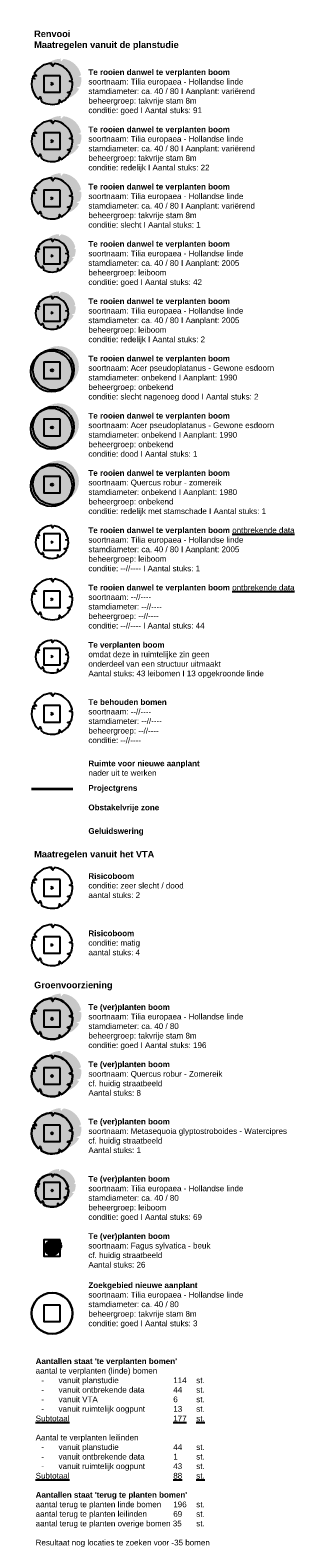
# Model space of a CAD drawing. Header units: metres. Extents: x 169758 to 173903, y 405444 to 407160.
# Tile 1 of 13: x 171258 to 171290, y 405444 to 405628. Entities that reach past the tile are written whole.
import ezdxf

# ---------------------------------------------------------------- set-up
doc = ezdxf.new("R2010")
doc.units = ezdxf.units.M
doc.header["$MEASUREMENT"] = 0
for name, color, linetype in [('BRO ALG G legenda', 7, 'Continuous'), ('BRO ALG G Risicobomen matig', 7, 'Continuous'), ('BRO ALG G Risicobomen zeer slecht tot dood', 7, 'Continuous'), ('BRO ALG G te rooien danwel te verplanten boom (ontbrekende data)', 7, 'Continuous')]:
    doc.layers.add(name, color=color, linetype=linetype)
doc.layers.add('BRO ALG G N terug te planten boom', color=3, linetype='Continuous', lineweight=30)
doc.layers.add('BRO ALG G zoeklocatie nieuwe aanplant', color=30, linetype='Continuous', lineweight=30)
for name, color, linetype, true_color in [('BRO ALG G te behouden bomen cat.6', 7, 'Continuous', 0x139b48), ('BRO ALG G te rooien danwel te verplanten boom (ontbrekende structuur)', 7, 'Continuous', 0xed1f24), ('BRO ALG G te rooien danwel te verplanten boom cat.1', 7, 'Continuous', 0xed1f24), ('BRO ALG G te rooien danwel te verplanten boom cat.1.2', 7, 'Continuous', 0xf27172), ('BRO ALG G te rooien danwel te verplanten boom cat.1.3', 7, 'Continuous', 0x991b1e), ('BRO ALG G te rooien danwel te verplanten boom cat.2', 7, 'Continuous', 0xed1f24), ('BRO ALG G te rooien danwel te verplanten boom cat.2.2', 7, 'Continuous', 0xf27172), ('BRO ALG G te rooien danwel te verplanten boom cat.3', 7, 'Continuous', 0xed1f24), ('BRO ALG G te rooien danwel te verplanten boom cat.3.2', 7, 'Continuous', 0xf27172), ('BRO ALG G te rooien danwel te verplanten boom cat.4', 7, 'Continuous', 0x991b1e)]:
    doc.layers.add(name, color=color, linetype=linetype, true_color=true_color)
doc.layers.add('N-WE-KG-PROJECTGRENS-G', color=10, linetype='KG-OG', lineweight=35, plot=False)
doc.styles.get("Standard").update_dxf_attribs({"font": 'arial.ttf'})
doc.linetypes.add('KG-OG', pattern='A,5.5,-1.5,[2,NLCS.SHX,S=0.5,R=0,X=0,Y=0],-1.5', length=8.5)

# ---------------------------------------------------------------- blocks, each defined once
blk = doc.blocks.new('leiboom')
blk.add_lwpolyline([(1.87, -0.72, 0.113539), (1.99, 0.17), (1.7, 0.26), (1.87, 0.3), (1.95, 0.44, 0.311933), (0.27, 1.98), (0.08, 1.83), (0.06, 1.72), (-0.04, 1.87), (-0.01, 2, 0.261462), (-1.71, 1.03), (-1.53, 0.79), (-1.66, 0.76), (-1.82, 0.82, 0.012054), (-1.86, 0.73), (-1.74, 0.55), (-1.66, 0.48), (-1.93, 0.52, 0.284439), (-1.33, -1.49), (-1.22, -1.43), (-1.16, -1.27), (-1.06, -1.55), (-1.03, -1.71, 0.230282), (0.71, -1.87), (0.72, -1.56), (0.88, -1.8, 0.158791), (1.77, -0.94), (1.5, -0.84)], format="xyb", close=True)
for points in [[(0.12, -0.12), (-0.12, 0.12)], [(-0.12, -0.12), (0.12, 0.12)]]:
    blk.add_lwpolyline(points)
blk = doc.blocks.new('boom')
blk.add_lwpolyline([(2.33, -0.9, 0.113539), (2.49, 0.21), (2.13, 0.33), (2.34, 0.38), (2.44, 0.55, 0.311933), (0.34, 2.48), (0.11, 2.29), (0.08, 2.15), (-0.05, 2.34), (-0.01, 2.5, 0.261462), (-2.14, 1.29), (-1.91, 0.99), (-2.08, 0.95), (-2.28, 1.02, 0.012054), (-2.33, 0.91), (-2.18, 0.69), (-2.08, 0.61), (-2.41, 0.66, 0.284439), (-1.66, -1.87), (-1.53, -1.79), (-1.45, -1.59), (-1.32, -1.93), (-1.29, -2.14, 0.230282), (0.89, -2.34), (0.9, -1.96), (1.09, -2.25, 0.158791), (2.21, -1.17), (1.88, -1.05)], format="xyb", close=True)
for points in [[(0.15, -0.15), (-0.15, 0.15)], [(-0.15, -0.15), (0.15, 0.15)]]:
    blk.add_lwpolyline(points)
blk = doc.blocks.new('boom1')
at = {"true_color": 0xed1f24, "transparency": 33554508}
h = blk.add_hatch(color=240, dxfattribs=at)
h.dxf.hatch_style = 1
h.paths.add_polyline_path([(2.13, 0.33), (2.34, 0.38), (2.44, 0.55, 0.311933), (0.34, 2.48), (0.11, 2.29), (0.08, 2.15), (-0.05, 2.34), (-0.01, 2.5, 0.261462), (-2.14, 1.29), (-1.91, 0.99), (-2.08, 0.95), (-2.28, 1.02, 0.012054), (-2.33, 0.91), (-2.18, 0.69), (-2.08, 0.61), (-2.41, 0.66, 0.284439), (-1.66, -1.87), (-1.53, -1.79), (-1.45, -1.59), (-1.32, -1.93), (-1.29, -2.14, 0.230282), (0.89, -2.34), (0.9, -1.96), (1.09, -2.25, 0.158791), (2.21, -1.17), (1.88, -1.05), (2.33, -0.9, 0.113539), (2.49, 0.21)])
at = {"true_color": 0x939598, "transparency": 33554508}
h = blk.add_hatch(color=252, dxfattribs=at)
h.dxf.hatch_style = 1
h.paths.add_polyline_path([(3.22, 0.9), (3.43, 0.95), (3.53, 1.13, 0.311933), (1.43, 3.05), (1.2, 2.86), (1.17, 2.72), (1.03, 2.91), (1.08, 3.07, 0.261462), (-1.05, 1.87), (-0.82, 1.57), (-0.99, 1.52), (-1.19, 1.6, 0.012054), (-1.24, 1.49), (-1.09, 1.26), (-0.99, 1.18), (-1.32, 1.23, 0.284439), (-0.57, -1.29), (-0.44, -1.22), (-0.36, -1.02), (-0.23, -1.36), (-0.2, -1.57, 0.230282), (1.98, -1.76), (1.99, -1.38), (2.18, -1.67, 0.158791), (3.3, -0.6), (2.97, -0.47), (3.42, -0.32, 0.113539), (3.58, 0.79)])
at = {"color": 240, "true_color": 0xed1f24}
blk.add_lwpolyline([(2.33, -0.9, 0.113539), (2.49, 0.21), (2.13, 0.33), (2.34, 0.38), (2.44, 0.55, 0.311933), (0.34, 2.48), (0.11, 2.29), (0.08, 2.15), (-0.05, 2.34), (-0.01, 2.5, 0.261462), (-2.14, 1.29), (-1.91, 0.99), (-2.08, 0.95), (-2.28, 1.02, 0.012054), (-2.33, 0.91), (-2.18, 0.69), (-2.08, 0.61), (-2.41, 0.66, 0.284439), (-1.66, -1.87), (-1.53, -1.79), (-1.45, -1.59), (-1.32, -1.93), (-1.29, -2.14, 0.230282), (0.89, -2.34), (0.9, -1.96), (1.09, -2.25, 0.158791), (2.21, -1.17), (1.88, -1.05)], format="xyb", close=True, dxfattribs=at)
for points in [[(0.15, -0.15), (-0.15, 0.15)], [(-0.15, -0.15), (0.15, 0.15)]]:
    blk.add_lwpolyline(points, dxfattribs=at)
blk = doc.blocks.new('boom2')
at = {"true_color": 0xf27172, "transparency": 33554508}
h = blk.add_hatch(color=11, dxfattribs=at)
h.dxf.hatch_style = 1
h.paths.add_polyline_path([(0.9, -1.96), (1.09, -2.25, 0.158791), (2.21, -1.17), (1.88, -1.05), (2.33, -0.9, 0.113539), (2.49, 0.21), (2.13, 0.33), (2.34, 0.38), (2.44, 0.55, 0.311933), (0.34, 2.48), (0.11, 2.29), (0.08, 2.15), (-0.05, 2.34), (-0.01, 2.5, 0.261462), (-2.14, 1.29), (-1.91, 0.99), (-2.08, 0.95), (-2.28, 1.02, 0.012054), (-2.33, 0.91), (-2.18, 0.69), (-2.08, 0.61), (-2.41, 0.66, 0.284439), (-1.66, -1.87), (-1.53, -1.79), (-1.45, -1.59), (-1.32, -1.93), (-1.29, -2.14, 0.230282), (0.89, -2.34)])
at = {"true_color": 0x939598, "transparency": 33554508}
h = blk.add_hatch(color=252, dxfattribs=at)
h.dxf.hatch_style = 1
h.paths.add_polyline_path([(3.22, 0.9), (3.43, 0.95), (3.53, 1.13, 0.311933), (1.43, 3.05), (1.2, 2.86), (1.17, 2.72), (1.03, 2.91), (1.08, 3.07, 0.261462), (-1.05, 1.87), (-0.82, 1.57), (-0.99, 1.52), (-1.19, 1.6, 0.012054), (-1.24, 1.49), (-1.09, 1.26), (-0.99, 1.18), (-1.32, 1.23, 0.284439), (-0.57, -1.29), (-0.44, -1.22), (-0.36, -1.02), (-0.23, -1.36), (-0.2, -1.57, 0.230282), (1.98, -1.76), (1.99, -1.38), (2.18, -1.67, 0.158791), (3.3, -0.6), (2.97, -0.47), (3.42, -0.32, 0.113539), (3.58, 0.79)])
at = {"color": 11, "true_color": 0xf27172}
blk.add_lwpolyline([(2.33, -0.9, 0.113539), (2.49, 0.21), (2.13, 0.33), (2.34, 0.38), (2.44, 0.55, 0.311933), (0.34, 2.48), (0.11, 2.29), (0.08, 2.15), (-0.05, 2.34), (-0.01, 2.5, 0.261462), (-2.14, 1.29), (-1.91, 0.99), (-2.08, 0.95), (-2.28, 1.02, 0.012054), (-2.33, 0.91), (-2.18, 0.69), (-2.08, 0.61), (-2.41, 0.66, 0.284439), (-1.66, -1.87), (-1.53, -1.79), (-1.45, -1.59), (-1.32, -1.93), (-1.29, -2.14, 0.230282), (0.89, -2.34), (0.9, -1.96), (1.09, -2.25, 0.158791), (2.21, -1.17), (1.88, -1.05)], format="xyb", close=True, dxfattribs=at)
for points in [[(0.15, -0.15), (-0.15, 0.15)], [(-0.15, -0.15), (0.15, 0.15)]]:
    blk.add_lwpolyline(points, dxfattribs=at)
blk = doc.blocks.new('boom3')
at = {"true_color": 0x991b1e, "transparency": 33554508}
h = blk.add_hatch(color=244, dxfattribs=at)
h.dxf.hatch_style = 1
h.paths.add_polyline_path([(-1.91, 0.99), (-2.08, 0.95), (-2.28, 1.02, 0.012054), (-2.33, 0.91), (-2.18, 0.69), (-2.08, 0.61), (-2.41, 0.66, 0.284439), (-1.66, -1.87), (-1.53, -1.79), (-1.45, -1.59), (-1.32, -1.93), (-1.29, -2.14, 0.230282), (0.89, -2.34), (0.9, -1.96), (1.09, -2.25, 0.158791), (2.21, -1.17), (1.88, -1.05), (2.33, -0.9, 0.113539), (2.49, 0.21), (2.13, 0.33), (2.34, 0.38), (2.44, 0.55, 0.311933), (0.34, 2.48), (0.11, 2.29), (0.08, 2.15), (-0.05, 2.34), (-0.01, 2.5, 0.261462), (-2.14, 1.29)])
at = {"true_color": 0x939598, "transparency": 33554508}
h = blk.add_hatch(color=252, dxfattribs=at)
h.dxf.hatch_style = 1
h.paths.add_polyline_path([(3.22, 0.9), (3.43, 0.95), (3.53, 1.13, 0.311933), (1.43, 3.05), (1.2, 2.86), (1.17, 2.72), (1.03, 2.91), (1.08, 3.07, 0.261462), (-1.05, 1.87), (-0.82, 1.57), (-0.99, 1.52), (-1.19, 1.6, 0.012054), (-1.24, 1.49), (-1.09, 1.26), (-0.99, 1.18), (-1.32, 1.23, 0.284439), (-0.57, -1.29), (-0.44, -1.22), (-0.36, -1.02), (-0.23, -1.36), (-0.2, -1.57, 0.230282), (1.98, -1.76), (1.99, -1.38), (2.18, -1.67, 0.158791), (3.3, -0.6), (2.97, -0.47), (3.42, -0.32, 0.113539), (3.58, 0.79)])
at = {"color": 244, "true_color": 0x991b1e}
blk.add_lwpolyline([(2.33, -0.9, 0.113539), (2.49, 0.21), (2.13, 0.33), (2.34, 0.38), (2.44, 0.55, 0.311933), (0.34, 2.48), (0.11, 2.29), (0.08, 2.15), (-0.05, 2.34), (-0.01, 2.5, 0.261462), (-2.14, 1.29), (-1.91, 0.99), (-2.08, 0.95), (-2.28, 1.02, 0.012054), (-2.33, 0.91), (-2.18, 0.69), (-2.08, 0.61), (-2.41, 0.66, 0.284439), (-1.66, -1.87), (-1.53, -1.79), (-1.45, -1.59), (-1.32, -1.93), (-1.29, -2.14, 0.230282), (0.89, -2.34), (0.9, -1.96), (1.09, -2.25, 0.158791), (2.21, -1.17), (1.88, -1.05)], format="xyb", close=True, dxfattribs=at)
for points in [[(0.15, -0.15), (-0.15, 0.15)], [(-0.15, -0.15), (0.15, 0.15)]]:
    blk.add_lwpolyline(points, dxfattribs=at)
blk = doc.blocks.new('leiboom1')
at = {"true_color": 0xed1f24, "transparency": 33554508}
h = blk.add_hatch(color=240, dxfattribs=at)
h.dxf.hatch_style = 1
h.paths.add_polyline_path([(1.87, -0.72), (1.5, -0.84), (1.77, -0.94, -0.158791), (0.88, -1.8), (0.72, -1.56), (0.71, -1.87, -0.230282), (-1.03, -1.71), (-1.06, -1.55), (-1.16, -1.27), (-1.22, -1.43), (-1.33, -1.49, -0.284439), (-1.93, 0.52), (-1.66, 0.48), (-1.74, 0.55), (-1.86, 0.73, -0.012054), (-1.82, 0.82), (-1.66, 0.76), (-1.53, 0.79), (-1.71, 1.03, -0.261462), (-0.01, 2), (-0.04, 1.87), (0.06, 1.72), (0.08, 1.83), (0.27, 1.98, -0.311933), (1.95, 0.44), (1.83, 0.22), (1.99, 0.17, -0.113539)])
at = {"true_color": 0x636466, "transparency": 33554508}
h = blk.add_hatch(color=251, dxfattribs=at)
h.dxf.hatch_style = 1
h.paths.add_polyline_path([(2.75, -0.09), (2.39, -0.21), (2.65, -0.31, -0.158791), (1.76, -1.17), (1.6, -0.93), (1.59, -1.24, -0.230282), (-0.15, -1.08), (-0.18, -0.91), (-0.28, -0.64), (-0.34, -0.8), (-0.45, -0.86, -0.284439), (-1.05, 1.16), (-0.78, 1.12), (-0.86, 1.18), (-0.98, 1.36, -0.012054), (-0.94, 1.45), (-0.78, 1.39), (-0.65, 1.43), (-0.83, 1.67, -0.261462), (0.87, 2.63), (0.84, 2.5), (0.94, 2.35), (0.97, 2.46), (1.15, 2.61, -0.311933), (2.83, 1.08), (2.71, 0.85), (2.87, 0.8, -0.113539)])
at = {"color": 240, "true_color": 0xed1f24}
blk.add_lwpolyline([(1.87, -0.72, 0.113539), (1.99, 0.17), (1.7, 0.26), (1.87, 0.3), (1.95, 0.44, 0.311933), (0.27, 1.98), (0.08, 1.83), (0.06, 1.72), (-0.04, 1.87), (-0.01, 2, 0.261462), (-1.71, 1.03), (-1.53, 0.79), (-1.66, 0.76), (-1.82, 0.82, 0.012054), (-1.86, 0.73), (-1.74, 0.55), (-1.66, 0.48), (-1.93, 0.52, 0.284439), (-1.33, -1.49), (-1.22, -1.43), (-1.16, -1.27), (-1.06, -1.55), (-1.03, -1.71, 0.230282), (0.71, -1.87), (0.72, -1.56), (0.88, -1.8, 0.158791), (1.77, -0.94), (1.5, -0.84)], format="xyb", close=True, dxfattribs=at)
for points in [[(0.12, -0.12), (-0.12, 0.12)], [(-0.12, -0.12), (0.12, 0.12)]]:
    blk.add_lwpolyline(points, dxfattribs=at)
blk = doc.blocks.new('leiboom2')
at = {"true_color": 0xf27172, "transparency": 33554508}
h = blk.add_hatch(color=11, dxfattribs=at)
h.dxf.hatch_style = 1
h.paths.add_polyline_path([(1.99, 0.17), (1.7, 0.26), (1.87, 0.3), (1.95, 0.44, 0.311933), (0.27, 1.98), (0.08, 1.83), (0.06, 1.72), (-0.04, 1.87), (-0.01, 2, 0.261462), (-1.71, 1.03), (-1.53, 0.79), (-1.66, 0.76), (-1.82, 0.82, 0.012054), (-1.86, 0.73), (-1.74, 0.55), (-1.66, 0.48), (-1.93, 0.52, 0.284439), (-1.33, -1.49), (-1.22, -1.43), (-1.16, -1.27), (-1.06, -1.55), (-1.03, -1.71, 0.230282), (0.71, -1.87), (0.72, -1.56), (0.88, -1.8, 0.158791), (1.77, -0.94), (1.5, -0.84), (1.87, -0.72, 0.113539)])
at = {"true_color": 0x939598, "transparency": 33554508}
h = blk.add_hatch(color=252, dxfattribs=at)
h.dxf.hatch_style = 1
h.paths.add_polyline_path([(2.75, -0.09), (2.39, -0.21), (2.65, -0.31, -0.158791), (1.76, -1.17), (1.6, -0.94), (1.59, -1.24, -0.230282), (-0.15, -1.09), (-0.18, -0.92), (-0.28, -0.65), (-0.34, -0.81), (-0.45, -0.87, -0.284439), (-1.05, 1.15), (-0.78, 1.11), (-0.86, 1.18), (-0.98, 1.36, -0.012054), (-0.94, 1.45), (-0.78, 1.38), (-0.65, 1.42), (-0.83, 1.66, -0.261462), (0.87, 2.63), (0.84, 2.5), (0.94, 2.34), (0.97, 2.46), (1.16, 2.61, -0.311933), (2.83, 1.07), (2.71, 0.85), (2.87, 0.8, -0.113539)])
at = {"color": 11, "true_color": 0xf27172}
blk.add_lwpolyline([(1.87, -0.72, 0.113539), (1.99, 0.17), (1.7, 0.26), (1.87, 0.3), (1.95, 0.44, 0.311933), (0.27, 1.98), (0.08, 1.83), (0.06, 1.72), (-0.04, 1.87), (-0.01, 2, 0.261462), (-1.71, 1.03), (-1.53, 0.79), (-1.66, 0.76), (-1.82, 0.82, 0.012054), (-1.86, 0.73), (-1.74, 0.55), (-1.66, 0.48), (-1.93, 0.52, 0.284439), (-1.33, -1.49), (-1.22, -1.43), (-1.16, -1.27), (-1.06, -1.55), (-1.03, -1.71, 0.230282), (0.71, -1.87), (0.72, -1.56), (0.88, -1.8, 0.158791), (1.77, -0.94), (1.5, -0.84)], format="xyb", close=True, dxfattribs=at)
for points in [[(0.12, -0.12), (-0.12, 0.12)], [(-0.12, -0.12), (0.12, 0.12)]]:
    blk.add_lwpolyline(points, dxfattribs=at)
blk = doc.blocks.new('boom4')
at = {"lineweight": 30, "true_color": 0xed1f24, "transparency": 33554508}
h = blk.add_hatch(color=240, dxfattribs=at)
h.dxf.hatch_style = 1
h.paths.add_polyline_path([(-2.56, -0.15, 1), (2.46, -0.15, 1)])
at = {"lineweight": 30, "true_color": 0x939598, "transparency": 33554508}
h = blk.add_hatch(color=252, dxfattribs=at)
h.dxf.hatch_style = 1
h.paths.add_polyline_path([(-1.74, 0.44, 1), (3.28, 0.44, 1)])
at = {"color": 240, "linetype": 'ByBlock', "true_color": 0xed1f24}
for centre, radius in [((-0.07, -0.15), 2.51), ((0.17, 0.06), 2.5), ((0, 0), 0.14)]:
    blk.add_circle(centre, radius, dxfattribs=at)
blk = doc.blocks.new('boom5')
at = {"lineweight": 30, "true_color": 0xf27172, "transparency": 33554508}
h = blk.add_hatch(color=11, dxfattribs=at)
h.dxf.hatch_style = 1
h.paths.add_polyline_path([(-2.56, -0.15, 1), (2.46, -0.15, 1)])
at = {"lineweight": 30, "true_color": 0x939598, "transparency": 33554508}
h = blk.add_hatch(color=252, dxfattribs=at)
h.dxf.hatch_style = 1
h.paths.add_polyline_path([(-1.74, 0.44, 1), (3.28, 0.44, 1)])
at = {"color": 11, "linetype": 'ByBlock', "true_color": 0xf27172}
for centre, radius in [((-0.07, -0.15), 2.51), ((0.17, 0.06), 2.5), ((0, 0), 0.14)]:
    blk.add_circle(centre, radius, dxfattribs=at)
blk = doc.blocks.new('boom6')
at = {"lineweight": 30, "true_color": 0x991b1e, "transparency": 33554508}
h = blk.add_hatch(color=244, dxfattribs=at)
h.dxf.hatch_style = 1
h.paths.add_polyline_path([(2.46, -0.15, 1), (-2.56, -0.15, 1)])
at = {"lineweight": 30, "true_color": 0x939598, "transparency": 33554508}
h = blk.add_hatch(color=252, dxfattribs=at)
h.dxf.hatch_style = 1
h.paths.add_polyline_path([(-1.74, 0.44, 1), (3.28, 0.44, 1)])
at = {"color": 244, "linetype": 'ByBlock', "true_color": 0x991b1e}
for centre, radius in [((-0.07, -0.15), 2.51), ((0.17, 0.06), 2.5), ((0, 0), 0.14)]:
    blk.add_circle(centre, radius, dxfattribs=at)
blk = doc.blocks.new('risicoboom')
at = {"color": 219, "true_color": 0x642165}
blk.add_lwpolyline([(2.33, -0.9, 0.113539), (2.49, 0.21), (2.13, 0.33), (2.34, 0.38), (2.44, 0.55, 0.311933), (0.34, 2.48), (0.11, 2.29), (0.08, 2.15), (-0.05, 2.34), (-0.01, 2.5, 0.261462), (-2.14, 1.29), (-1.91, 0.99), (-2.08, 0.95), (-2.28, 1.02, 0.012054), (-2.33, 0.91), (-2.18, 0.69), (-2.08, 0.61), (-2.41, 0.66, 0.284439), (-1.66, -1.87), (-1.53, -1.79), (-1.45, -1.59), (-1.32, -1.93), (-1.29, -2.14, 0.230282), (0.89, -2.34), (0.9, -1.96), (1.09, -2.25, 0.158791), (2.21, -1.17), (1.88, -1.05)], format="xyb", close=True, dxfattribs=at)
for points in [[(0.15, -0.15), (-0.15, 0.15)], [(-0.15, -0.15), (0.15, 0.15)]]:
    blk.add_lwpolyline(points, dxfattribs=at)
blk = doc.blocks.new('risicoboom 1')
at = {"color": 215, "true_color": 0xa953a0}
blk.add_lwpolyline([(2.33, -0.9, 0.113539), (2.49, 0.21), (2.13, 0.33), (2.34, 0.38), (2.44, 0.55, 0.311933), (0.34, 2.48), (0.11, 2.29), (0.08, 2.15), (-0.05, 2.34), (-0.01, 2.5, 0.261462), (-2.14, 1.29), (-1.91, 0.99), (-2.08, 0.95), (-2.28, 1.02, 0.012054), (-2.33, 0.91), (-2.18, 0.69), (-2.08, 0.61), (-2.41, 0.66, 0.284439), (-1.66, -1.87), (-1.53, -1.79), (-1.45, -1.59), (-1.32, -1.93), (-1.29, -2.14, 0.230282), (0.89, -2.34), (0.9, -1.96), (1.09, -2.25, 0.158791), (2.21, -1.17), (1.88, -1.05)], format="xyb", close=True, dxfattribs=at)
for points in [[(0.15, -0.15), (-0.15, 0.15)], [(-0.15, -0.15), (0.15, 0.15)]]:
    blk.add_lwpolyline(points, dxfattribs=at)
blk = doc.blocks.new('boom nieuw1')
at = {"true_color": 0x139b48, "transparency": 33554508}
h = blk.add_hatch(color=114, dxfattribs=at)
h.dxf.hatch_style = 1
h.paths.add_polyline_path([(2.13, 0.33), (2.34, 0.38), (2.44, 0.55, 0.311933), (0.34, 2.48), (0.11, 2.29), (0.08, 2.15), (-0.05, 2.34), (-0.01, 2.5, 0.261462), (-2.14, 1.29), (-1.91, 0.99), (-2.08, 0.95), (-2.28, 1.02, 0.012054), (-2.33, 0.91), (-2.18, 0.69), (-2.08, 0.61), (-2.41, 0.66, 0.284439), (-1.66, -1.87), (-1.53, -1.79), (-1.45, -1.59), (-1.32, -1.93), (-1.29, -2.14, 0.230282), (0.89, -2.34), (0.9, -1.96), (1.09, -2.25, 0.158791), (2.21, -1.17), (1.88, -1.05), (2.33, -0.9, 0.113539), (2.49, 0.21)])
at = {"true_color": 0x939598, "transparency": 33554508}
h = blk.add_hatch(color=252, dxfattribs=at)
h.dxf.hatch_style = 1
h.paths.add_polyline_path([(3.22, 0.9), (3.43, 0.95), (3.53, 1.13, 0.311933), (1.43, 3.05), (1.2, 2.86), (1.17, 2.72), (1.03, 2.91), (1.08, 3.07, 0.261462), (-1.05, 1.87), (-0.82, 1.57), (-0.99, 1.52), (-1.19, 1.6, 0.012054), (-1.24, 1.49), (-1.09, 1.26), (-0.99, 1.18), (-1.32, 1.23, 0.284439), (-0.57, -1.29), (-0.44, -1.22), (-0.36, -1.02), (-0.23, -1.36), (-0.2, -1.57, 0.230282), (1.98, -1.76), (1.99, -1.38), (2.18, -1.67, 0.158791), (3.3, -0.6), (2.97, -0.47), (3.42, -0.32, 0.113539), (3.58, 0.79)])
at = {"color": 114, "lineweight": 30, "true_color": 0x139b48}
blk.add_lwpolyline([(2.33, -0.9, 0.113539), (2.49, 0.21), (2.13, 0.33), (2.34, 0.38), (2.44, 0.55, 0.311933), (0.34, 2.48), (0.11, 2.29), (0.08, 2.15), (-0.05, 2.34), (-0.01, 2.5, 0.261462), (-2.14, 1.29), (-1.91, 0.99), (-2.08, 0.95), (-2.28, 1.02, 0.012054), (-2.33, 0.91), (-2.18, 0.69), (-2.08, 0.61), (-2.41, 0.66, 0.284439), (-1.66, -1.87), (-1.53, -1.79), (-1.45, -1.59), (-1.32, -1.93), (-1.29, -2.14, 0.230282), (0.89, -2.34), (0.9, -1.96), (1.09, -2.25, 0.158791), (2.21, -1.17), (1.88, -1.05)], format="xyb", close=True, dxfattribs=at)
for points in [[(0.15, -0.15), (-0.15, 0.15)], [(-0.15, -0.15), (0.15, 0.15)]]:
    blk.add_lwpolyline(points, dxfattribs=at)
blk = doc.blocks.new('boom nieuw2')
at = {"true_color": 0x139b48, "transparency": 33554508}
h = blk.add_hatch(color=114, dxfattribs=at)
h.dxf.hatch_style = 1
h.paths.add_polyline_path([(1.99, 0.17), (1.7, 0.26), (1.87, 0.3), (1.95, 0.44, 0.311933), (0.27, 1.98), (0.08, 1.83), (0.06, 1.72), (-0.04, 1.87), (-0.01, 2, 0.261462), (-1.71, 1.03), (-1.53, 0.79), (-1.66, 0.76), (-1.82, 0.82, 0.012054), (-1.86, 0.73), (-1.74, 0.55), (-1.66, 0.48), (-1.93, 0.52, 0.284439), (-1.33, -1.49), (-1.22, -1.43), (-1.16, -1.27), (-1.06, -1.55), (-1.03, -1.71, 0.230282), (0.71, -1.87), (0.72, -1.56), (0.88, -1.8, 0.158791), (1.77, -0.94), (1.5, -0.84), (1.87, -0.72, 0.113539)])
at = {"true_color": 0x939598, "transparency": 33554508}
h = blk.add_hatch(color=252, dxfattribs=at)
h.dxf.hatch_style = 1
h.paths.add_polyline_path([(2.75, -0.09), (2.39, -0.21), (2.65, -0.31, -0.158791), (1.76, -1.17), (1.6, -0.94), (1.59, -1.24, -0.230282), (-0.15, -1.09), (-0.18, -0.92), (-0.28, -0.65), (-0.34, -0.81), (-0.45, -0.87, -0.284439), (-1.05, 1.15), (-0.78, 1.11), (-0.86, 1.18), (-0.98, 1.36, -0.012054), (-0.94, 1.45), (-0.78, 1.38), (-0.65, 1.42), (-0.83, 1.66, -0.261462), (0.87, 2.63), (0.84, 2.5), (0.94, 2.34), (0.97, 2.46), (1.16, 2.61, -0.311933), (2.83, 1.07), (2.71, 0.85), (2.87, 0.8, -0.113539)])
at = {"color": 114, "lineweight": 30, "true_color": 0x139b48}
blk.add_lwpolyline([(1.87, -0.72, 0.113539), (1.99, 0.17), (1.7, 0.26), (1.87, 0.3), (1.95, 0.44, 0.311933), (0.27, 1.98), (0.08, 1.83), (0.06, 1.72), (-0.04, 1.87), (-0.01, 2, 0.261462), (-1.71, 1.03), (-1.53, 0.79), (-1.66, 0.76), (-1.82, 0.82, 0.012054), (-1.86, 0.73), (-1.74, 0.55), (-1.66, 0.48), (-1.93, 0.52, 0.284439), (-1.33, -1.49), (-1.22, -1.43), (-1.16, -1.27), (-1.06, -1.55), (-1.03, -1.71, 0.230282), (0.71, -1.87), (0.72, -1.56), (0.88, -1.8, 0.158791), (1.77, -0.94), (1.5, -0.84)], format="xyb", close=True, dxfattribs=at)
for points in [[(0.12, -0.12), (-0.12, 0.12)], [(-0.12, -0.12), (0.12, 0.12)]]:
    blk.add_lwpolyline(points, dxfattribs=at)
blk = doc.blocks.new('boom nieuw3')
at = {"true_color": 0x136734, "transparency": 33554508}
h = blk.add_hatch(color=116, dxfattribs=at)
h.dxf.hatch_style = 1
h.paths.add_polyline_path([(0.87, 0.07), (0.75, 0.11), (0.82, 0.13), (0.85, 0.19, 0.311933), (0.12, 0.87), (0.04, 0.8), (0.03, 0.75), (-0.02, 0.82), (0, 0.88, 0.261462), (-0.75, 0.45), (-0.67, 0.35), (-0.73, 0.33), (-0.8, 0.36, 0.012054), (-0.82, 0.32), (-0.76, 0.24), (-0.73, 0.21), (-0.85, 0.23, 0.284439), (-0.58, -0.65), (-0.54, -0.63), (-0.51, -0.56), (-0.46, -0.68), (-0.45, -0.75, 0.230282), (0.31, -0.82), (0.31, -0.69), (0.38, -0.79, 0.158791), (0.77, -0.41), (0.66, -0.37), (0.82, -0.31, 0.113539)])
at = {"true_color": 0x939598, "transparency": 33554508}
h = blk.add_hatch(color=252, dxfattribs=at)
h.dxf.hatch_style = 1
h.paths.add_polyline_path([(1.2, -0.04), (1.05, -0.09), (1.16, -0.14, -0.158791), (0.77, -0.51), (0.7, -0.41), (0.7, -0.54, -0.230282), (-0.07, -0.48), (-0.08, -0.4), (-0.12, -0.28), (-0.15, -0.35), (-0.2, -0.38, -0.284439), (-0.46, 0.5), (-0.34, 0.49), (-0.38, 0.52), (-0.43, 0.59, -0.012054), (-0.41, 0.63), (-0.34, 0.61), (-0.28, 0.62), (-0.36, 0.73, -0.261462), (0.38, 1.15), (0.37, 1.09), (0.41, 1.03), (0.42, 1.08), (0.51, 1.14, -0.311933), (1.24, 0.47), (1.19, 0.37), (1.26, 0.35, -0.113539)])
at = {"color": 116, "lineweight": 30, "true_color": 0x136734}
blk.add_lwpolyline([(0.82, -0.31, 0.113539), (0.87, 0.07), (0.75, 0.11), (0.82, 0.13), (0.85, 0.19, 0.311933), (0.12, 0.87), (0.04, 0.8), (0.03, 0.75), (-0.02, 0.82), (0, 0.87, 0.261462), (-0.75, 0.45), (-0.67, 0.35), (-0.73, 0.33), (-0.8, 0.36, 0.012054), (-0.81, 0.32), (-0.76, 0.24), (-0.73, 0.21), (-0.84, 0.23, 0.284439), (-0.58, -0.65), (-0.53, -0.63), (-0.51, -0.56), (-0.46, -0.68), (-0.45, -0.75, 0.230282), (0.31, -0.82), (0.31, -0.68), (0.38, -0.79, 0.158791), (0.77, -0.41), (0.66, -0.37)], format="xyb", close=True, dxfattribs=at)
for points in [[(0.12, -0.12), (-0.12, 0.12)], [(-0.12, -0.12), (0.12, 0.12)], [(0.05, -0.05), (-0.05, 0.05)], [(-0.05, -0.05), (0.05, 0.05)]]:
    blk.add_lwpolyline(points, dxfattribs=at)

msp = doc.modelspace()

# ---------------------------------------------------------------- linework, layer by layer
at = {"layer": 'BRO ALG G legenda'}
for points in [[(171261.89, 405622.9), (171259.89, 405622.9), (171259.89, 405620.9), (171261.89, 405620.9)], [(171261.89, 405615.9), (171259.89, 405615.9), (171259.89, 405613.9), (171261.89, 405613.9)], [(171261.89, 405608.9), (171259.89, 405608.9), (171259.89, 405606.9), (171261.89, 405606.9)], [(171261.89, 405601.9), (171259.89, 405601.9), (171259.89, 405599.9), (171261.89, 405599.9)], [(171261.89, 405594.9), (171259.89, 405594.9), (171259.89, 405592.9), (171261.89, 405592.9)], [(171261.89, 405587.9), (171259.89, 405587.9), (171259.89, 405585.9), (171261.89, 405585.9)], [(171261.89, 405580.9), (171259.89, 405580.9), (171259.89, 405578.9), (171261.89, 405578.9)], [(171261.89, 405573.9), (171259.89, 405573.9), (171259.89, 405571.9), (171261.89, 405571.9)], [(171261.89, 405566.9), (171259.89, 405566.9), (171259.89, 405564.9), (171261.89, 405564.9)], [(171261.89, 405559.9), (171259.89, 405559.9), (171259.89, 405557.9), (171261.89, 405557.9)], [(171261.89, 405552.9), (171259.89, 405552.9), (171259.89, 405550.9), (171261.89, 405550.9)], [(171261.89, 405545.9), (171259.89, 405545.9), (171259.89, 405543.9), (171261.89, 405543.9)], [(171261.89, 405524.63), (171259.89, 405524.63), (171259.89, 405522.63), (171261.89, 405522.63)], [(171261.89, 405517.63), (171259.89, 405517.63), (171259.89, 405515.63), (171261.89, 405515.63)], [(171261.89, 405508.62), (171259.89, 405508.62), (171259.89, 405506.62), (171261.89, 405506.62)], [(171261.89, 405501.62), (171259.89, 405501.62), (171259.89, 405499.62), (171261.89, 405499.62)], [(171261.89, 405494.62), (171259.89, 405494.62), (171259.89, 405492.62), (171261.89, 405492.62)], [(171261.89, 405487.62), (171259.89, 405487.62), (171259.89, 405485.62), (171261.89, 405485.62)], [(171261.89, 405480.62), (171259.89, 405480.62), (171259.89, 405478.62), (171261.89, 405478.62)], [(171261.89, 405472.62), (171259.89, 405472.62), (171259.89, 405470.62), (171261.89, 405470.62)]]:
    msp.add_lwpolyline(points, close=True, dxfattribs=at)
at = {"layer": 'BRO ALG G zoeklocatie nieuwe aanplant'}
msp.add_circle((171260.89, 405471.62), 2.5, dxfattribs=at)
at = {"layer": 'N-WE-KG-PROJECTGRENS-G'}
msp.add_lwpolyline([(171258.39, 405535.72), (171263.43, 405535.72)], dxfattribs=at)

# ---------------------------------------------------------------- block references
at = {"layer": 'BRO ALG G N terug te planten boom'}
for name, p in [('boom nieuw1', (171260.89, 405507.62)), ('boom nieuw1', (171260.89, 405500.62)), ('boom nieuw1', (171260.89, 405493.62)), ('boom nieuw2', (171260.89, 405486.62)), ('boom nieuw3', (171260.89, 405479.62))]:
    msp.add_blockref(name, p, dxfattribs=at)
at = {"layer": 'BRO ALG G Risicobomen matig'}
msp.add_blockref('risicoboom 1', (171260.89, 405516.63), dxfattribs=at)
at = {"layer": 'BRO ALG G Risicobomen zeer slecht tot dood'}
msp.add_blockref('risicoboom', (171260.89, 405523.63), dxfattribs=at)
at = {"layer": 'BRO ALG G te behouden bomen cat.6'}
msp.add_blockref('boom', (171260.89, 405544.9), dxfattribs=at)
at = {"layer": 'BRO ALG G te rooien danwel te verplanten boom (ontbrekende data)'}
for name, p in [('leiboom', (171260.89, 405565.9)), ('boom', (171260.89, 405558.9))]:
    msp.add_blockref(name, p, dxfattribs=at)
at = {"layer": 'BRO ALG G te rooien danwel te verplanten boom (ontbrekende structuur)'}
msp.add_blockref('leiboom', (171260.89, 405551.9), dxfattribs=at)
at = {"layer": 'BRO ALG G te rooien danwel te verplanten boom cat.1'}
msp.add_blockref('boom1', (171260.89, 405621.9), dxfattribs=at)
at = {"layer": 'BRO ALG G te rooien danwel te verplanten boom cat.1.2'}
msp.add_blockref('boom2', (171260.89, 405614.9), dxfattribs=at)
at = {"layer": 'BRO ALG G te rooien danwel te verplanten boom cat.1.3'}
msp.add_blockref('boom3', (171260.89, 405607.9), dxfattribs=at)
at = {"layer": 'BRO ALG G te rooien danwel te verplanten boom cat.2'}
msp.add_blockref('leiboom1', (171260.89, 405600.9), dxfattribs=at)
at = {"layer": 'BRO ALG G te rooien danwel te verplanten boom cat.2.2'}
msp.add_blockref('leiboom2', (171260.89, 405593.9), dxfattribs=at)
at = {"layer": 'BRO ALG G te rooien danwel te verplanten boom cat.3'}
msp.add_blockref('boom4', (171260.89, 405586.9), dxfattribs=at)
at = {"layer": 'BRO ALG G te rooien danwel te verplanten boom cat.3.2'}
msp.add_blockref('boom5', (171260.89, 405579.9), dxfattribs=at)
at = {"layer": 'BRO ALG G te rooien danwel te verplanten boom cat.4'}
msp.add_blockref('boom6', (171260.89, 405572.9), dxfattribs=at)

# ---------------------------------------------------------------- texts
at = {"layer": 'BRO ALG G legenda', "attachment_point": 1}
for s, width, insert, char_height in [('\\A1;{\\fArial|b1|i0|c0|p34;Renvooi\\PMaatregelen vanuit de planstudie}', 19.33, (171258.71, 405628.42), 0.8), ('\\A1;{\\fArial|b1|i0|c0|p34;Te rooien danwel te verplanten boom\\P}soortnaam: Tilia europaea - Hollandse linde\\Pstamdiameter: ca. 40 / 80 I Aanplant: variërend \\Pbeheergroep: takvrije stam 8m\\Pconditie: goed I Aantal stuks: 91', 22.0796, (171265.33, 405623.69), 0.7), ('\\A1;{\\fArial|b1|i0|c0|p34;Te rooien danwel te verplanten boom\\P}soortnaam: Tilia europaea - Hollandse linde\\Pstamdiameter: ca. 40 / 80 I Aanplant: variërend \\Pbeheergroep: takvrije stam 8m\\Pconditie: redelijk I Aantal stuks: 22', 22.3785, (171265.33, 405616.69), 0.7), ('\\A1;{\\fArial|b1|i0|c0|p34;Te rooien danwel te verplanten boom\\P}soortnaam: Tilia europaea - Hollandse linde\\Pstamdiameter: ca. 40 / 80 I Aanplant: variërend\\Pbeheergroep: takvrije stam 8m\\Pconditie: slecht I Aantal stuks: 1', 23.574, (171265.33, 405609.69), 0.7), ('\\A1;{\\fArial|b1|i0|c0|p34;Te rooien danwel te verplanten boom\\P}soortnaam: Tilia europaea - Hollandse linde\\Pstamdiameter: ca. 40 / 80 I Aanplant: 2005\\Pbeheergroep: leiboom\\Pconditie: goed I Aantal stuks: 42', 19.33, (171265.33, 405602.69), 0.7), ('\\A1;{\\fArial|b1|i0|c0|p34;Te rooien danwel te verplanten boom\\P}soortnaam: Tilia europaea - Hollandse linde\\Pstamdiameter: ca. 40 / 80 I Aanplant: 2005\\Pbeheergroep: leiboom\\Pconditie: redelijk I Aantal stuks: 2', 19.33, (171265.33, 405595.69), 0.7), ('\\A1;{\\fArial|b1|i0|c0|p34;Te rooien danwel te verplanten boom\\P}soortnaam: Acer pseudoplatanus - Gewone esdoorn\\Pstamdiameter: onbekend I Aanplant: 1990\\Pbeheergroep: onbekend\\Pconditie: slecht nagenoeg dood I Aantal stuks: 2', 22.949, (171265.33, 405588.69), 0.7), ('\\A1;{\\fArial|b1|i0|c0|p34;Te rooien danwel te verplanten boom\\P}soortnaam: Acer pseudoplatanus - Gewone esdoorn\\Pstamdiameter: onbekend I Aanplant: 1990\\Pbeheergroep: onbekend\\Pconditie: dood I Aantal stuks: 1', 22.949, (171265.33, 405581.69), 0.7), ('\\A1;{\\fArial|b1|i0|c0|p34;Te rooien danwel te verplanten boom\\P}soortnaam: Quercus robur - zomereik\\Pstamdiameter: onbekend I Aanplant: 1980\\Pbeheergroep: onbekend\\Pconditie: redelijk met stamschade I Aantal stuks: 1', 24.2666, (171265.33, 405574.69), 0.7), ('\\A1;{\\fArial|b1|i0|c0|p34;Te rooien danwel te verplanten boom \\fArial|b0|i0|c0|p34;\\Lontbrekende data\\fArial|b1|i0|c0|p34;\\l\\P}soortnaam: Tilia europaea - Hollandse linde\\Pstamdiameter: ca. 40 / 80 I Aanplant: 2005\\Pbeheergroep: leiboom\\Pconditie: --//---- I Aantal stuks: 1', 26.6287, (171265.33, 405567.69), 0.7), ('\\A1;{\\fArial|b1|i0|c0|p34;Te rooien danwel te verplanten boom \\fArial|b0|i0|c0|p34;\\Lontbrekende data\\fArial|b1|i0|c0|p34;\\l\\P}soortnaam: --//----\\Pstamdiameter: --//----\\Pbeheergroep: --//----\\Pconditie: --//---- I Aantal stuks: 44', 26.6287, (171265.33, 405560.69), 0.7), ('\\A1;{\\fArial|b1|i0|c0|p34;Te verplanten boom\\P}omdat deze in ruimtelijke zin geen \\Ponderdeel van een structuur uitmaakt\\PAantal stuks: 43 leibomen I 13 opgekroonde linde', 26.6287, (171265.33, 405553.69), 0.7), ('\\A1;{\\fArial|b1|i0|c0|p34;Te behouden bomen\\P}soortnaam: --//----\\Pstamdiameter: --//----\\Pbeheergroep: --//----\\Pconditie: --//----', 26.6287, (171265.33, 405546.69), 0.7), ('\\A1;{\\fArial|b1|i0|c0|p34;Ruimte voor nieuwe aanplant\\P}nader uit te werken', 26.6287, (171265.33, 405539.19), 0.7), ('\\A1;{\\fArial|b1|i0|c0|p34;Projectgrens}', 26.6287, (171265.33, 405536.19), 0.7), ('\\A1;{\\fArial|b1|i0|c0|p34;Obstakelvrije zone}', 26.6287, (171265.33, 405533.81), 0.7), ('\\A1;{\\fArial|b1|i0|c0|p34;Geluidswering}', 26.6287, (171265.33, 405530.93), 0.7), ('\\A1;{\\fArial|b1|i0|c0|p34;Maatregelen vanuit het VTA}', 19.33, (171258.71, 405528.15), 0.8), ('\\A1;{\\fArial|b1|i0|c0|p34;Risicoboom\\P}conditie: zeer slecht / dood\\Paantal stuks: 2 ', 22.0796, (171265.33, 405525.42), 0.7), ('\\A1;{\\fArial|b1|i0|c0|p34;Risicoboom\\P}conditie: matig\\Paantal stuks: 4', 22.0796, (171265.33, 405518.42), 0.7), ('\\A1;{\\fArial|b1|i0|c0|p34;Groenvoorziening}', 19.33, (171258.71, 405512.15), 0.8), ('\\A1;{\\fArial|b1|i0|c0|p34;Te (ver)planten boom \\fArial|b0|i0|c0|p34;\\L\\P}soortnaam: Tilia europaea - Hollandse linde\\Pstamdiameter: ca. 40 / 80\\Pbeheergroep: takvrije stam 8m\\Pconditie: goed I Aantal stuks: 196', 26.6287, (171265.33, 405509.41), 0.7), ('\\A1;{\\fArial|b1|i0|c0|p34;Te (ver)planten boom \\fArial|b0|i0|c0|p34;\\L\\P}soortnaam: Quercus robur - Zomereik\\Pcf. huidig straatbeeld\\PAantal stuks: 8', 26.6287, (171265.33, 405502.41), 0.7), ('\\A1;{\\fArial|b1|i0|c0|p34;Te (ver)planten boom \\fArial|b0|i0|c0|p34;\\L\\P}soortnaam: Metasequoia glyptostroboides - Watercipres\\Pcf. huidig straatbeeld\\PAantal stuks: 1', 26.6287, (171265.33, 405495.41), 0.7), ('\\A1;{\\fArial|b1|i0|c0|p34;Te (ver)planten boom \\fArial|b0|i0|c0|p34;\\L\\P}soortnaam: Tilia europaea - Hollandse linde\\Pstamdiameter: ca. 40 / 80\\Pbeheergroep: leiboom\\Pconditie: goed I Aantal stuks: 69', 26.6287, (171265.33, 405488.41), 0.7), ('\\A1;{\\fArial|b1|i0|c0|p34;Te (ver)planten boom \\fArial|b0|i0|c0|p34;\\L\\P}soortnaam: Fagus sylvatica - beuk\\Pcf. huidig straatbeeld\\PAantal stuks: 26', 26.6287, (171265.33, 405481.41), 0.7), ('\\A1;{\\fArial|b1|i0|c0|p34;Zoekgebied nieuwe aanplant\\P}soortnaam: Tilia europaea - Hollandse linde\\Pstamdiameter: ca. 40 / 80\\Pbeheergroep: takvrije stam 8m\\Pconditie: goed I Aantal stuks: 3', 26.6287, (171265.33, 405475.41), 0.7), ("\\A1;{\\fArial|b1|i0|c0|p34;Aantallen staat 'te verplanten bomen'\\P}aantal te verplanten (linde) bomen \\P\\pxi-3,l4,t4;-^Ivanuit planstudie ^I^I^I114 ^Ist. \\P-^Ivanuit ontbrekende data^I^I44^Ist.\\P-^Ivanuit VTA^I^I^I^I6^Ist.\\P-^Ivanuit ruimtelijk oogpunt^I^I13^Ist.\\P\\pi0,l0,tz;{\\LSubtotaal}^I^I^I^I^I{\\L177^Ist.\\C1;\\P\\l\\P}Aantal te verplanten leilinden\\P\\pi-3,l4,t4;-^Ivanuit planstudie^I^I^I44^Ist.\\P-^Ivanuit ontbrekende data^I^I1^Ist.\\P-^Ivanuit ruimtelijk oogpunt^I^I43^Ist.\\P\\pi0,l0,tz;{\\LSubtotaal}^I^I^I^I^I{\\L88^Ist.\\C1;\\P\\P\\fArial|b1|i0|c0|p34;\\l\\C256;Aantallen staat 'terug te planten bomen'\\P}aantal terug te planten linde bomen^I196^Ist.\\Paantal terug te planten leilinden^I^I69^Ist.{\\C1;\\P}aantal terug te planten overige bomen 35^Ist.\\P{\\C1; \\P}Resultaat nog locaties te zoeken voor -35 bomen\\P\\P^I", 36.5302, (171258.89, 405466.12), 0.7)]:
    msp.add_mtext_dynamic_manual_height_columns(s, width=width, gutter_width=1, heights=[0], dxfattribs=dict(at, insert=insert, char_height=char_height))

doc.saveas('drawing.dxf')
